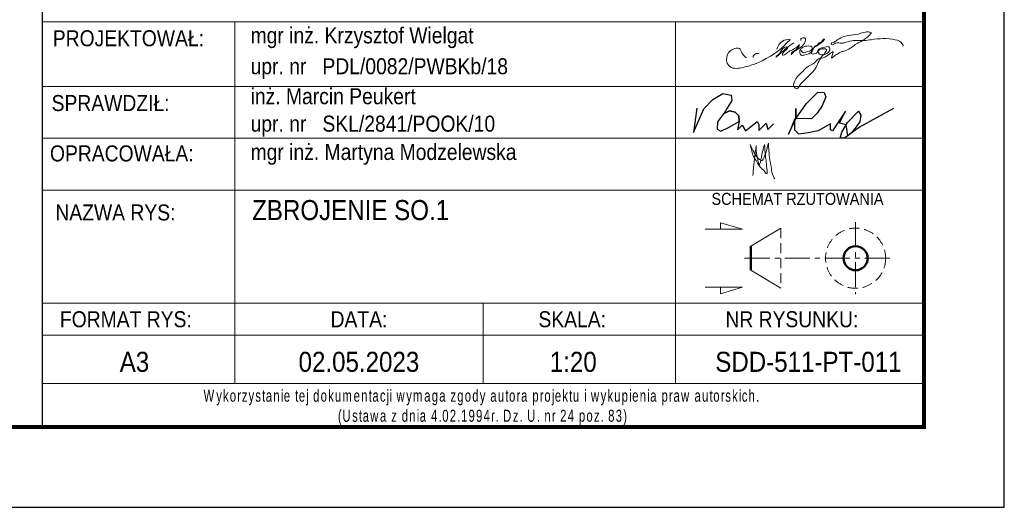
# Model space of a CAD drawing. Extents: x 100057 to 110316, y -200604 to -193150.
# Tile 6 of 9: x 106120 to 108577, y -200604 to -199388. Entities that reach past the tile are written whole.
import ezdxf
from ezdxf.enums import TextEntityAlignment as Align

# ---------------------------------------------------------------- set-up
doc = ezdxf.new("R2010")
doc.units = 0
doc.header["$LTSCALE"] = 5
doc.header["$MEASUREMENT"] = 0
doc.linetypes.add('HIDDEN', pattern=[0.375, 0.25, -0.125])
doc.linetypes.add('MITTE', pattern=[2, 1.25, -0.25, 0.25, -0.25])
doc.layers.add('_FORMATKA', color=8, linetype='Continuous', lineweight=15, plot=False)
for name, color, linetype, lineweight in [('_RAMKA', 7, 'Continuous', 35), ('PS_DIM', 4, 'Continuous', 13), ('PS_HIDDEN', 2, 'HIDDEN', 13), ('PS_MIDLINE', 5, 'MITTE', 13), ('PS_POS', 1, 'Continuous', 15), ('PS_SOLID', 7, 'Continuous', 20), ('PS_TEXT', 3, 'Continuous', 13)]:
    doc.layers.add(name, color=color, linetype=linetype, lineweight=lineweight)
doc.layers.add('_tabelka', color=7, linetype='Continuous')
doc.styles.add('gil', font='GIL_____.TTF', dxfattribs={"width": 0.9})

# ---------------------------------------------------------------- blocks, each defined once
blk = doc.blocks.new('*U17')
at = {"layer": '_FORMATKA', "lineweight": -3}
blk.add_lwpolyline([(-420, 0), (0, 0), (0, 297), (-420, 297)], close=True, dxfattribs=at)
at = {"layer": '_RAMKA', "lineweight": -3, "const_width": 0.5}
blk.add_lwpolyline([(-390, 10), (-10, 10), (-10, 287), (-390, 287)], close=True, dxfattribs=at)
blk = doc.blocks.new('A$C077725B1')
at = {"layer": 'PS_SOLID', "color": 5, "lineweight": 25}
for points in [[(0.45, 3.96), (0, 0.74), (1.35, 3.86), (2.53, 5.09), (3.87, 5.86), (4.96, 5.66), (5.03, 4.97), (4.09, 3.39), (3.17, 2.17), (3.12, 1.2), (3.6, 0.93), (4.61, 1.41), (5.99, 2.21), (5.97, 2.95), (5.49, 3.43), (4.71, 3.58), (3.95, 3.2), (4.71, 3.58), (5.49, 3.43), (5.97, 2.95), (5.99, 2.21), (5.79, 1.09), (6.4, 1.71), (6.83, 0.96), (8.36, 2.21), (8.58, 1.82), (8.58, 1.03), (9.53, 1.97), (9.77, 1.14), (10.51, 1.89)], [(26.25, 3.91), (21.8, 1.47), (19.81, 0), (19.26, 0), (19.47, 0.79), (20.21, 2.08), (21.68, 3.55), (21.99, 3.05), (21.86, 2.14), (20.81, 0.74), (20.25, 0.33), (20.03, 1.78), (19.17, 1.98), (19.96, 3.54), (18.27, 0.97), (18, 1.12), (18, 1.91), (16.37, 0.97), (15.05, 0.72), (13.81, 0.54), (13.29, 1.06), (13.29, 2.56), (12.47, 0.52), (13.42, 2.59), (13.42, 3.89), (13.42, 2.59), (14.85, 4.56), (16.34, 6.04), (17.15, 6.01), (17.36, 5.44), (16.89, 4.25), (16.25, 3.31), (15.51, 2.56), (13.42, 2.59)]]:
    blk.add_lwpolyline(points, dxfattribs=at)
blk = doc.blocks.new('tabela_rys')
at = {"layer": '_tabelka', "color": 251, "lineweight": 15}
for p, q in [((21.62, 58.32), (131.62, 58.32)), ((21.62, 58.32), (131.62, 58.32)), ((45.62, 58.32), (45.62, 37.33)), ((100.62, 58.32), (100.62, 37.33)), ((21.62, 50.24), (131.62, 50.24)), ((21.62, 43.79), (131.62, 43.79)), ((21.62, 37.33), (131.62, 37.33)), ((21.62, 37.33), (131.62, 37.33)), ((21.62, 37.33), (131.62, 37.33)), ((21.62, 37.33), (131.62, 37.33)), ((21.62, 37.33), (131.62, 37.33)), ((21.62, 37.33), (131.62, 37.33)), ((21.62, 37.33), (131.62, 37.33)), ((21.62, 37.33), (131.62, 37.33)), ((45.62, 37.33), (45.62, 23.22)), ((100.62, 37.33), (100.62, 13.22)), ((21.62, 23.22), (131.62, 23.22)), ((131.62, 23.22), (21.62, 23.22)), ((45.62, 23.22), (45.62, 13.22)), ((76.62, 23.22), (76.62, 13.22)), ((21.62, 19.22), (131.62, 19.22)), ((21.62, 13.22), (131.62, 13.22))]:
    blk.add_line(p, q, dxfattribs=at)
at = {"layer": '_tabelka', "color": 251, "lineweight": 30}
blk.add_lwpolyline([(131.62, 123.55), (21.62, 123.55), (21.62, 7.77), (131.62, 7.77)], close=True, dxfattribs=at)
at = {"layer": 'PS_DIM', "color": 5, "true_color": 0x1d16e9}
for points in [[(116.27, 54.78), (116.4, 54.56), (116.58, 54.45), (116.96, 54.56), (117.27, 54.64), (117.58, 54.82), (117.66, 55.11), (117.19, 55.3), (116.43, 55.09), (116.18, 54.85), (116.11, 54.56), (116.28, 54.15), (116.65, 54.15), (117.64, 54.62), (118.01, 55.28), (118.3, 55.44), (118.6, 55.74), (118.91, 55.92), (119.04, 56.14), (119.09, 56.16), (118.24, 55.3), (117.84, 55.07), (117.57, 54.61), (117.57, 54.35), (118.03, 54.35), (118.3, 54.51), (118.35, 54.72), (118.63, 54.99), (119.09, 55.11), (119.38, 55.19), (119.72, 55.19), (119.86, 54.94), (119.56, 54.42), (119.25, 54.24), (118.63, 54.24), (118.45, 54.43), (118.39, 54.64), (119.46, 54.8), (119.3, 54.52), (119.18, 54.31), (118.99, 54.13), (118.15, 52.67), (115.93, 50.15), (115.75, 49.97), (115.52, 50.04), (115.33, 50.36), (115.46, 50.86), (115.83, 51.49), (116.51, 52.17), (116.97, 52.63), (117.94, 53.19), (118.45, 53.7), (119.24, 53.91), (120.28, 54.51), (120.08, 53.78), (120.47, 54.09), (120.72, 54.24), (120.96, 54.38), (121.28, 54.56), (121.66, 54.66), (123.03, 55.46), (124.83, 56.69), (124.99, 56.96), (124.75, 57.03), (124.29, 57.03), (123.37, 56.78), (122.22, 56.61), (121.4, 56.39), (120.69, 55.98), (120.26, 55.73), (120.02, 55.6), (120.05, 55.5), (120.57, 55.64), (121.34, 55.64), (122.15, 55.85), (123.03, 55.97), (124.11, 55.97), (125.01, 56.08), (128, 56.08), (128.89, 55.57), (128.97, 55.25), (128.95, 55.23)], [(109.48, 53.8), (108.99, 54.29), (108.79, 54.65), (108.6, 54.97), (107.99, 54.97), (107.36, 54.6), (106.97, 53.57), (107.12, 53.03), (107.77, 52.55), (108.62, 52.55), (110.32, 53), (114.18, 55.37), (114.63, 55.81), (114.9, 56.08), (114.41, 56.08), (113.23, 54.9)], [(115.36, 55.7), (113.22, 53.93), (113.18, 53.9), (113.18, 53.98), (113.33, 54.13), (113.56, 54.36), (114.45, 55.17), (114.55, 55.14), (113.99, 54.42), (113.95, 54.18), (114.03, 54.16), (114.58, 54.48), (115.19, 54.83), (115.46, 54.98), (115.73, 55.14), (115.95, 55.36), (116.04, 55.45), (116.06, 55.39), (116.02, 55.28), (115.29, 54.61), (115.06, 54.38), (115.02, 54.23), (115.14, 54.35), (115.64, 54.75), (116.77, 55.82), (116.82, 56), (116.82, 56.17), (116.69, 56.3), (116.5, 56.3), (116.26, 56.24), (116.23, 56.11), (116.23, 56)], [(111.02, 54.38), (110.58, 54.31), (110.37, 54.14), (110.28, 53.86)], [(109.92, 42.99), (110.36, 42.1), (110.66, 41.59), (111.09, 41.15), (111.38, 40.99), (111.66, 41.47), (111.96, 42.25), (112.08, 42.76), (112.2, 43.19)], [(111.71, 43.01), (111.79, 41.97), (111.9, 41.03), (111.99, 40.03), (111.99, 39.38), (111.65, 39.72), (111.22, 40.15), (110.84, 40.68), (110.65, 41.02), (110.26, 41.69), (110.08, 42.33), (109.92, 42.99)], [(110.65, 42.9), (110.68, 42.38), (110.68, 42.14), (110.7, 41.97), (110.71, 41.9), (110.76, 41.68), (110.81, 41.47), (110.84, 41.29), (110.91, 40.88), (111.01, 40.53), (111.04, 40.47), (111.14, 40.66), (111.22, 40.95), (111.29, 41.28), (111.38, 41.81), (111.5, 42.26), (111.6, 42.66), (111.71, 43.03)], [(112.2, 43.19), (112.23, 42.5), (112.33, 41.38), (112.56, 40.06), (112.77, 39.1), (112.98, 38.73)], [(110.26, 39.14), (110.35, 40.27), (110.43, 40.94), (110.49, 41.47), (110.59, 42.26), (110.65, 42.75), (110.65, 42.9)]]:
    blk.add_spline(points, degree=3, dxfattribs=at)
at = {"layer": 'PS_HIDDEN'}
blk.add_line((113.73, 32.58), (113.73, 25.08), dxfattribs=at)
blk.add_circle((123.07, 28.83), 3.75, dxfattribs=at)
at = {"layer": 'PS_MIDLINE', "ltscale": 0.5}
for p, q in [((123.07, 33.33), (123.07, 24.33)), ((109.23, 28.83), (127.57, 28.83))]:
    blk.add_line(p, q, dxfattribs=at)
at = {"layer": 'PS_POS'}
for p, q in [((109.98, 30.33), (113.73, 32.58)), ((113.73, 25.08), (109.98, 27.33))]:
    blk.add_line(p, q, dxfattribs=at)
at = {"layer": 'PS_POS', "lineweight": 50}
blk.add_line((109.98, 27.33), (109.98, 30.33), dxfattribs=at)
at = {"layer": 'PS_SOLID', "lineweight": 50}
blk.add_line((109.98, 30.33), (109.98, 27.33), dxfattribs=at)
blk.add_circle((123.07, 28.83), 1.5, dxfattribs=at)
blk.add_circle((123.07, 28.83), 1.5, dxfattribs=at)
at = {"layer": 'PS_TEXT', "color": 7}
for p, q in [((108.95, 32.44), (106.22, 33.26)), ((106.22, 33.26), (106.22, 32.44)), ((108.95, 32.44), (104.3, 32.44)), ((108.95, 25.21), (104.3, 25.21)), ((108.95, 25.21), (106.22, 24.39)), ((106.22, 24.39), (106.22, 25.21))]:
    blk.add_line(p, q, dxfattribs=at)
at = {"layer": 'PS_POS', "color": 7, "xscale": 0.9500000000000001, "yscale": 0.9500000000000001, "zscale": 0.9500000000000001}
blk.add_blockref('A$C077725B1', (102.85, 43.79), dxfattribs=at)
at = {"layer": '_tabelka', "color": 12, "style": 'gil', "width": 0.9}
for s, p in [('PROJEKTOWAŁ: ', (32.69, 56.26)), ('SPRAWDZIŁ: ', (30.47, 48.18)), ('OPRACOWAŁA: ', (31.87, 41.9)), ('NAZWA RYS:', (30.74, 34.54))]:
    blk.add_text(s, height=2, dxfattribs=at).set_placement(p, align=Align.MIDDLE)
at = {"layer": '_tabelka', "color": 7, "style": 'gil', "width": 0.9}
for s, p in [('mgr inż. Krzysztof Wielgat', (47.6, 56.62)), ('upr. nr   PDL/0082/PWBKb/18 ', (47.6, 52.77)), ('inż. Marcin Peukert', (47.6, 49.03)), ('upr. nr   SKL/2841/POOK/10 ', (47.6, 45.61)), ('mgr inż. Martyna Modzelewska', (47.6, 42.08))]:
    blk.add_text(s, height=2, dxfattribs=at).set_placement(p, align=Align.MIDDLE_LEFT)
at = {"layer": '_tabelka', "color": 251, "style": 'gil', "width": 0.9}
for s, p in [('FORMAT RYS:', (32.04, 21.22)), ('DATA:', (61.12, 21.22)), ('SKALA:', (87.72, 21.22)), ('NR RYSUNKU:', (115.12, 21.22))]:
    blk.add_text(s, height=2, dxfattribs=at).set_placement(p, align=Align.MIDDLE)
at = {"layer": '_tabelka', "color": 7, "lineweight": 13, "insert": (22.63, 10.21), "char_height": 1.5, "attachment_point": 4, "style": 'gil'}
blk.add_mtext_dynamic_manual_height_columns('\\pi19.10122;{\\W0.7;\\T1.2;Wykorzystanie tej dokumentacji wymaga zgody autora projektu i wykupienia praw autorskich.\\P\\pi35.86535;(Ustawa z dnia 4.02.1994r. Dz. U. nr 24 poz. 83)}', width=107.5936, gutter_width=12.5, heights=[0], dxfattribs=at)
at = {"layer": '_tabelka', "color": 7, "style": 'gil', "width": 0.9}
for p in [(47.79, 34.83), (47.79, 30.29), (47.79, 26.06)]:
    blk.add_attdef('NAZWA_RYS:', text='', height=2.5, dxfattribs=at).set_placement(p, align=Align.MIDDLE_LEFT)
blk.add_attdef('FORMAT', text='', height=2.5, dxfattribs=at).set_placement((33.12, 15.91), align=Align.MIDDLE)
at = {"layer": '_tabelka', "color": 7, "style": 'gil', "width": 0.9, "flags": 8}
for tag, p in [('DATA', (61.11, 15.91)), ('SKALA', (87.85, 15.91)), ('NR_RYSUNKU', (117.18, 15.91))]:
    blk.add_attdef(tag, text='', height=2.5, dxfattribs=at).set_placement(p, align=Align.MIDDLE)
at = {"layer": 'PS_TEXT', "color": 7, "insert": (100.88, 36.98), "char_height": 1.5, "width": 31.0028, "attachment_point": 1, "style": 'gil'}
blk.add_mtext('\\pi4.20993;SCHEMAT RZUTOWANIA', dxfattribs=at)

msp = doc.modelspace()

# ---------------------------------------------------------------- block references
at = {"layer": 'PS_DIM', "xscale": 20, "yscale": 20, "zscale": 20}
msp.add_blockref('*U17', (108576.64, -200603.63), dxfattribs=at)
at = {"layer": 'PS_DIM', "color": 7}
ref = msp.add_blockref('tabela_rys', (105744.27, -200559.01), dxfattribs=dict(at, xscale=20, yscale=20, zscale=20))
ref.add_attrib('FORMAT', 'A3', dxfattribs={"layer": '_tabelka', "color": 7, "height": 50, "style": 'gil', "width": 0.9}).set_placement((106406.58, -200240.78), align=Align.MIDDLE)
ref.add_attrib('DATA', '02.05.2023', dxfattribs={"layer": '_tabelka', "color": 7, "height": 50, "style": 'gil', "width": 0.9, "flags": 8}).set_placement((106966.56, -200240.78), align=Align.MIDDLE)
ref.add_attrib('SKALA', '1:20', dxfattribs={"layer": '_tabelka', "color": 7, "height": 50, "style": 'gil', "width": 0.9, "flags": 8}).set_placement((107501.26, -200240.78), align=Align.MIDDLE)
ref.add_attrib('NR_RYSUNKU', 'SDD-511-PT-011', dxfattribs={"layer": '_tabelka', "color": 7, "height": 50, "style": 'gil', "width": 0.9, "flags": 8}).set_placement((108087.94, -200240.78), align=Align.MIDDLE)
ref.add_attrib('NAZWA_RYS:', 'ZBROJENIE SO.1', dxfattribs={"layer": '_tabelka', "color": 7, "height": 50, "style": 'gil', "width": 0.9}).set_placement((106700.04, -199862.33), align=Align.MIDDLE_LEFT)

doc.saveas('drawing.dxf')
